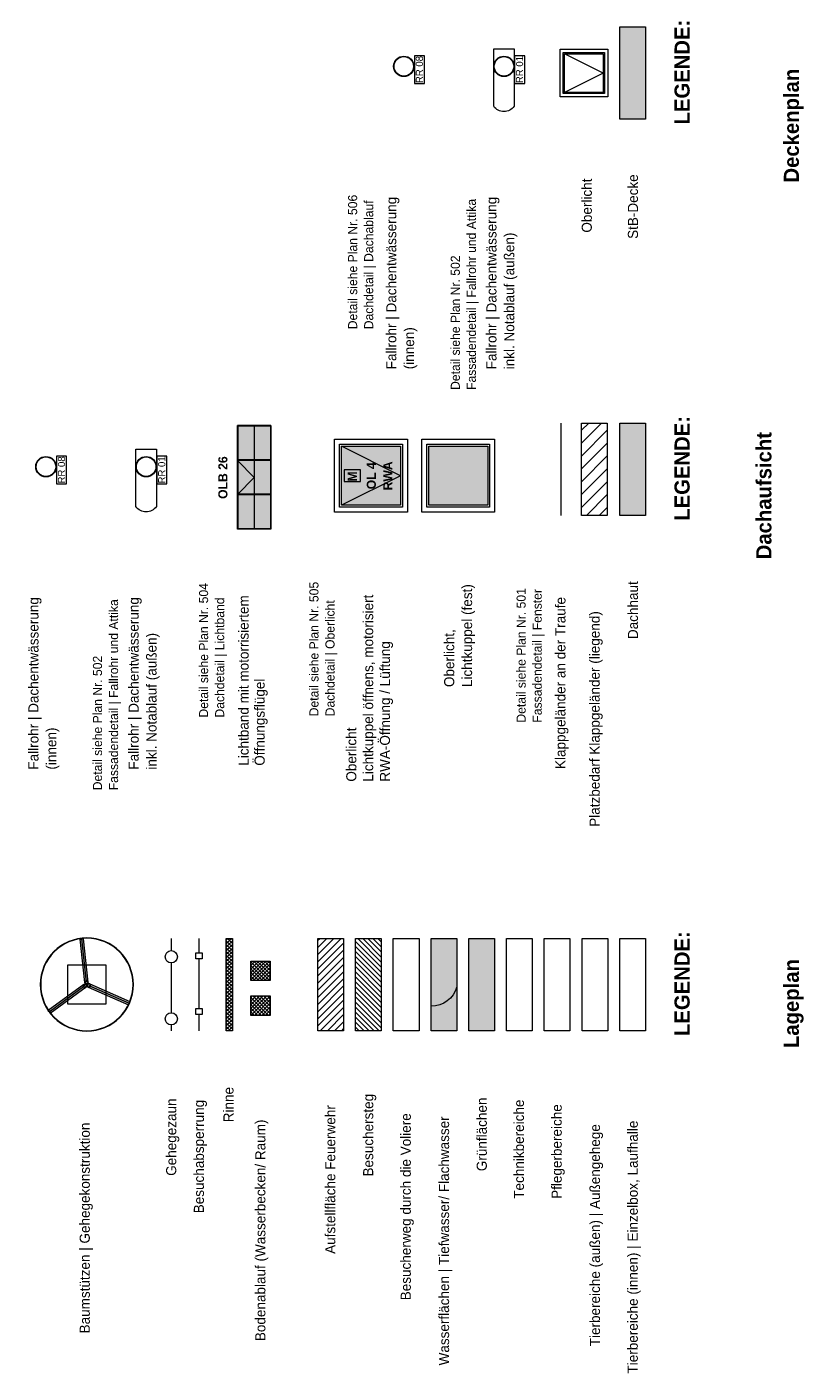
# Model space of a CAD drawing. Extents: x -22247 to 417655, y -187892 to 17509.
# Tile 57 of 62: x 417502 to 417655, y -187668 to -187402. Entities that reach past the tile are written whole.
import ezdxf
from ezdxf.lldxf.tags import DXFTag

# ---------------------------------------------------------------- set-up
doc = ezdxf.new("R2010")
doc.units = 0
doc.header["$LTSCALE"] = 50
doc.layers.get('0').update_dxf_attribs({"lineweight": 25})
doc.styles.add('ERSTELLTER_STIL_2', font='GOTHIC.TTF')
doc.styles.add('ERSTELLTER_STIL_3', font='txt')
tags = doc.linetypes.add('Achse', pattern=[0.004, 0.002, -0.001, 0, -0.001]).pattern_tags.tags
tags[10:11] = [DXFTag(74, 4), DXFTag(75, 0), DXFTag(340, '0'), DXFTag(46, 1.0), DXFTag(50, 0.0), DXFTag(44, 0.0), DXFTag(45, 0.0)]
tags[8:9] = [DXFTag(74, 4), DXFTag(75, 0), DXFTag(340, '0'), DXFTag(46, 1.0), DXFTag(50, 0.0), DXFTag(44, 0.0), DXFTag(45, 0.0)]
tags[6:7] = [DXFTag(74, 4), DXFTag(75, 0), DXFTag(340, '0'), DXFTag(46, 1.0), DXFTag(50, 0.0), DXFTag(44, 0.0), DXFTag(45, 0.0)]
tags[4:5] = [DXFTag(74, 4), DXFTag(75, 0), DXFTag(340, '0'), DXFTag(46, 1.0), DXFTag(50, 0.0), DXFTag(44, 0.0), DXFTag(45, 0.0)]
tags = doc.linetypes.add('Strichlinie', pattern=[0.004, 0.003, -0.001]).pattern_tags.tags
tags[6:7] = [DXFTag(74, 4), DXFTag(75, 0), DXFTag(340, '0'), DXFTag(46, 1.0), DXFTag(50, 0.0), DXFTag(44, 0.0), DXFTag(45, 0.0)]
tags[4:5] = [DXFTag(74, 4), DXFTag(75, 0), DXFTag(340, '0'), DXFTag(46, 1.0), DXFTag(50, 0.0), DXFTag(44, 0.0), DXFTag(45, 0.0)]
tags = doc.linetypes.add('STRICHLINIE_S4', pattern=[0.009, 0.007, -0.002]).pattern_tags.tags
tags[6:7] = [DXFTag(74, 4), DXFTag(75, 0), DXFTag(340, '0'), DXFTag(46, 1.0), DXFTag(50, 0.0), DXFTag(44, 0.0), DXFTag(45, 0.0)]
tags[4:5] = [DXFTag(74, 4), DXFTag(75, 0), DXFTag(340, '0'), DXFTag(46, 1.0), DXFTag(50, 0.0), DXFTag(44, 0.0), DXFTag(45, 0.0)]
tags = doc.linetypes.add('Strichpunktlinie', pattern=[1.340556, 0.705556, -0.352778, 0, -0.282222]).pattern_tags.tags
tags[10:11] = [DXFTag(74, 4), DXFTag(75, 0), DXFTag(340, '0'), DXFTag(46, 1.0), DXFTag(50, 0.0), DXFTag(44, 0.0), DXFTag(45, 0.0)]
tags[8:9] = [DXFTag(74, 4), DXFTag(75, 0), DXFTag(340, '0'), DXFTag(46, 1.0), DXFTag(50, 0.0), DXFTag(44, 0.0), DXFTag(45, 0.0)]
tags[6:7] = [DXFTag(74, 4), DXFTag(75, 0), DXFTag(340, '0'), DXFTag(46, 1.0), DXFTag(50, 0.0), DXFTag(44, 0.0), DXFTag(45, 0.0)]
tags[4:5] = [DXFTag(74, 4), DXFTag(75, 0), DXFTag(340, '0'), DXFTag(46, 1.0), DXFTag(50, 0.0), DXFTag(44, 0.0), DXFTag(45, 0.0)]
tags = doc.linetypes.add('Untersicht', pattern=[0.4, 0.3, -0.1]).pattern_tags.tags
tags[6:7] = [DXFTag(74, 4), DXFTag(75, 0), DXFTag(340, '0'), DXFTag(46, 1.0), DXFTag(50, 0.0), DXFTag(44, 0.0), DXFTag(45, 0.0)]
tags[4:5] = [DXFTag(74, 4), DXFTag(75, 0), DXFTag(340, '0'), DXFTag(46, 1.0), DXFTag(50, 0.0), DXFTag(44, 0.0), DXFTag(45, 0.0)]
tags = doc.linetypes.add('Wipeout_Contour', pattern=[1, 0, -1]).pattern_tags.tags
tags[6:7] = [DXFTag(74, 4), DXFTag(75, 0), DXFTag(340, '0'), DXFTag(46, 1.0), DXFTag(50, 0.0), DXFTag(44, 0.0), DXFTag(45, 0.0)]
tags[4:5] = [DXFTag(74, 4), DXFTag(75, 0), DXFTag(340, '0'), DXFTag(46, 1.0), DXFTag(50, 0.0), DXFTag(44, 0.0), DXFTag(45, 0.0)]
tags = doc.linetypes.add('Öffnungslinie Tür Fenster', pattern=[0.46, 0.3, -0.16]).pattern_tags.tags
tags[6:7] = [DXFTag(74, 4), DXFTag(75, 0), DXFTag(340, '0'), DXFTag(46, 1.0), DXFTag(50, 0.0), DXFTag(44, 0.0), DXFTag(45, 0.0)]
tags[4:5] = [DXFTag(74, 4), DXFTag(75, 0), DXFTag(340, '0'), DXFTag(46, 1.0), DXFTag(50, 0.0), DXFTag(44, 0.0), DXFTag(45, 0.0)]
pattern_1 = [(45, (417625.50514, -187307.3617), (-0.3535534, 0.3535534), []), (135, (417625.50514, -187307.3617), (0.3535534, 0.3535534), [])]

# ---------------------------------------------------------------- blocks, each defined once
blk = doc.blocks.new('Verdeckungsfläche_A06WQNZX1A', base_point=(417527.33, -187492.39))
at = {"color": 154, "linetype": 'Wipeout_Contour', "lineweight": 18, "ltscale": 0.432468, "true_color": 0x0051a8}
for p, q in [((417527.33, -187486.92), (417527.33, -187492.39)), ((417529.32, -187486.92), (417527.33, -187486.92)), ((417529.32, -187492.39), (417529.32, -187486.92)), ((417527.33, -187492.39), (417529.32, -187492.39))]:
    blk.add_line(p, q, dxfattribs=at)
blk = doc.blocks.new('Verdeckungsfläche_A06WQNZZ1A', base_point=(417507.49, -187492.39))
at = {"color": 154, "linetype": 'Wipeout_Contour', "lineweight": 18, "ltscale": 0.432451, "true_color": 0x0051a8}
for p, q in [((417507.49, -187486.92), (417507.49, -187492.39)), ((417509.48, -187486.92), (417507.49, -187486.92)), ((417509.48, -187492.39), (417509.48, -187486.92)), ((417507.49, -187492.39), (417509.48, -187492.39))]:
    blk.add_line(p, q, dxfattribs=at)
blk = doc.blocks.new('Verdeckungsfläche_A06WQO001A', base_point=(417598.18, -187413.14))
at = {"color": 154, "linetype": 'Wipeout_Contour', "lineweight": 18, "ltscale": 0.432498, "true_color": 0x0051a8}
for p, q in [((417598.18, -187407.68), (417598.18, -187413.14)), ((417600.17, -187407.68), (417598.18, -187407.68)), ((417600.17, -187413.14), (417600.17, -187407.68)), ((417598.18, -187413.14), (417600.17, -187413.14))]:
    blk.add_line(p, q, dxfattribs=at)
blk = doc.blocks.new('Verdeckungsfläche_A06WQO011A', base_point=(417578.34, -187413.14))
at = {"color": 154, "linetype": 'Wipeout_Contour', "lineweight": 18, "ltscale": 0.432481, "true_color": 0x0051a8}
for p, q in [((417578.34, -187407.68), (417578.34, -187413.14)), ((417580.33, -187407.68), (417578.34, -187407.68)), ((417580.33, -187413.14), (417580.33, -187407.68)), ((417578.34, -187413.14), (417580.33, -187413.14))]:
    blk.add_line(p, q, dxfattribs=at)

msp = doc.modelspace()

# ---------------------------------------------------------------- hatches: boundary and pattern name
at = {"linetype": 'Continuous', "lineweight": 0, "ltscale": 3.71293e-05, "true_color": 0x292929}
msp.add_hatch(color=250, dxfattribs=at).paths.add_polyline_path([(417624.08, -187401.97), (417624.08, -187420.24), (417618.99, -187420.24), (417618.99, -187401.97)])
at = {"linetype": 'Continuous', "lineweight": 18, "ltscale": 0.000188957, "true_color": 0x0051a8}
h = msp.add_hatch(color=154, dxfattribs=at)
h.paths.add_polyline_path([(417576.23, -187407.75, 1), (417576.23, -187411.8, 1)])
h.paths.add_polyline_path([(417576.23, -187407.85, -1), (417576.23, -187411.7, -1)], flags=0)
h = msp.add_hatch(color=154, dxfattribs=at)
h.paths.add_polyline_path([(417596.07, -187407.75, 1), (417596.07, -187411.8, 1)])
h.paths.add_polyline_path([(417596.07, -187407.85, -1), (417596.07, -187411.7, -1)], flags=0)
at = {"linetype": 'Continuous', "lineweight": 18, "ltscale": 9.44784e-07, "true_color": 0x7381a8}
for points in [[(417546.6, -187501.4), (417546.6, -187480.87), (417543.29, -187480.87), (417543.29, -187501.4)], [(417546.6, -187501.4), (417546.6, -187480.87), (417549.91, -187480.87), (417549.91, -187501.4)]]:
    msp.add_hatch(color=163, dxfattribs=at).paths.add_polyline_path(points)
at = {"linetype": 'Continuous', "lineweight": 18, "ltscale": 0.000188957, "true_color": 0xffa8a8}
h = msp.add_hatch(dxfattribs=at)
h.set_pattern_fill('MW_Ziegel_000a', color=21, scale=1000, style=0, pattern_type=2)
h.set_pattern_definition([(45, (417625.5051, -187307.3617), (-1.272792, 1.272792), [])])
h.paths.add_polyline_path([(417616.53, -187480.4), (417616.53, -187498.67), (417611.43, -187498.67), (417611.43, -187480.4)])
at = {"linetype": 'Continuous', "lineweight": 0, "ltscale": 3.71293e-05, "true_color": 0x2f2f2f}
msp.add_hatch(color=250, dxfattribs=at).paths.add_polyline_path([(417624.08, -187480.4), (417624.08, -187498.67), (417618.99, -187498.67), (417618.99, -187480.4)])
at = {"linetype": 'Continuous', "lineweight": 18, "ltscale": 0.000188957, "true_color": 0x0051a8}
h = msp.add_hatch(color=154, dxfattribs=at)
h.paths.add_polyline_path([(417505.38, -187486.99, 1), (417505.38, -187491.04, 1)])
h.paths.add_polyline_path([(417505.38, -187487.09, -1), (417505.38, -187490.94, -1)], flags=0)
h = msp.add_hatch(color=154, dxfattribs=at)
h.paths.add_polyline_path([(417525.22, -187486.99, 1), (417525.22, -187491.04, 1)])
h.paths.add_polyline_path([(417525.22, -187487.09, -1), (417525.22, -187490.94, -1)], flags=0)
at = {"linetype": 'Continuous', "lineweight": 18, "ltscale": 0.000188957, "true_color": 0x7381a8}
for points in [[(417575.58, -187484.95), (417563.89, -187484.95), (417563.89, -187496.64), (417575.58, -187496.64)], [(417592.86, -187484.95), (417581.16, -187484.95), (417581.16, -187496.64), (417592.86, -187496.64)]]:
    msp.add_hatch(color=163, dxfattribs=at).paths.add_polyline_path(points)
at = {"linetype": 'Continuous', "lineweight": 0, "ltscale": 3.71293e-05, "true_color": 0x1f1f1f}
h = msp.add_hatch(color=250, dxfattribs=at)
h.paths.add_polyline_path([(417513.48, -187582.29, 1), (417513.48, -187600.72, 1)])
h.paths.add_polyline_path([(417513.48, -187600.65, -1), (417513.48, -187582.36, -1)], flags=0)
at = {"linetype": 'Continuous', "lineweight": 0, "ltscale": 3.71293e-05, "true_color": 0x0f0f0f}
for points in [[(417512.33, -187582.48), (417512.17, -187582.52), (417512.2, -187582.52), (417512.35, -187582.48), (417512.65, -187582.44), (417512.81, -187582.45), (417512.84, -187582.45), (417512.67, -187582.44)], [(417512.84, -187582.45), (417512.81, -187582.45), (417512.66, -187582.49), (417512.36, -187582.52), (417512.2, -187582.52), (417512.17, -187582.52), (417512.34, -187582.53), (417512.68, -187582.49)], [(417512.17, -187582.52), (417513.09, -187591.08), (417513.29, -187591.36), (417512.34, -187582.53)], [(417512.35, -187582.48), (417512.2, -187582.52), (417512.36, -187582.52)], [(417512.34, -187582.53), (417513.29, -187591.36), (417513.63, -187591.32), (417512.68, -187582.49)], [(417512.66, -187582.49), (417512.65, -187582.44), (417512.35, -187582.48), (417512.36, -187582.52)], [(417512.81, -187582.45), (417512.65, -187582.44), (417512.66, -187582.49)], [(417512.68, -187582.49), (417513.63, -187591.32), (417513.77, -187591.01), (417512.84, -187582.45)], [(417505.93, -187596.82), (417513.25, -187591.47), (417512.91, -187591.5), (417505.84, -187596.67)], [(417506.13, -187597.09), (417513.45, -187591.74), (417513.25, -187591.47), (417505.93, -187596.82)], [(417506.24, -187597.22), (417513.31, -187592.05), (417513.45, -187591.74), (417506.13, -187597.09)], [(417521.92, -187595.05), (417513.7, -187591.42), (417513.57, -187591.73), (417521.79, -187595.36)], [(417521.79, -187595.36), (417513.57, -187591.73), (417513.77, -187592.01), (417521.7, -187595.51)], [(417521.98, -187594.89), (417514.04, -187591.38), (417513.7, -187591.42), (417521.92, -187595.05)]]:
    msp.add_hatch(color=250, dxfattribs=at).paths.add_polyline_path(points)
at = {"linetype": 'Continuous', "lineweight": 18, "ltscale": 0.000188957, "true_color": 0xe6c299}
h = msp.add_hatch(dxfattribs=at)
h.set_pattern_fill('Gußasphalt_000a', color=31, scale=1000, style=0, pattern_type=2)
h.set_pattern_definition(pattern_1)
h.paths.add_polyline_path([(417542.33, -187600.65), (417542.33, -187582.38), (417541.07, -187582.38), (417541.07, -187600.65)])
at = {"linetype": 'Continuous', "lineweight": 18, "ltscale": 0.000188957, "true_color": 0x00a800}
h = msp.add_hatch(dxfattribs=at)
h.set_pattern_fill('Hochlochziegel_000a', color=94, scale=1000, style=0, pattern_type=2)
h.set_pattern_definition([(45, (417561.7612, -187591.5119), (-0.70711, 0.70711), [])])
h.paths.add_polyline_path([(417564.31, -187582.38), (417564.31, -187600.65), (417559.22, -187600.65), (417559.22, -187582.38)])
at = {"linetype": 'Continuous', "lineweight": 18, "ltscale": 0.000188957, "true_color": 0xe6d499}
h = msp.add_hatch(dxfattribs=at)
h.set_pattern_fill('Holz_Schalung_stehend_10_17', color=41, scale=1000, style=0, pattern_type=2)
h.set_pattern_definition([(135, (417569.23314, -187591.5119), (-1, 1e-16), [])])
h.paths.add_polyline_path([(417571.78, -187582.38), (417571.78, -187600.65), (417566.69, -187600.65), (417566.69, -187582.38)])
at = {"linetype": 'Continuous', "lineweight": 0, "ltscale": 1.85647e-07, "true_color": 0x253737}
msp.add_hatch(color=250, dxfattribs=at).paths.add_polyline_path([(417586.72, -187582.38), (417586.72, -187591.96, -0.349802), (417581.63, -187595.78), (417581.63, -187582.38)])
at = {"linetype": 'Continuous', "lineweight": 0, "ltscale": 3.71293e-05, "true_color": 0x1c2a2a}
msp.add_hatch(color=250, dxfattribs=at).paths.add_polyline_path([(417586.72, -187582.38), (417586.72, -187600.65), (417581.63, -187600.65), (417581.63, -187582.38)])
at = {"linetype": 'Continuous', "lineweight": 0, "ltscale": 3.71293e-05, "true_color": 0x39432d}
msp.add_hatch(color=79, dxfattribs=at).paths.add_polyline_path([(417594.2, -187582.38), (417594.2, -187600.65), (417589.1, -187600.65), (417589.1, -187582.38)])
at = {"linetype": 'Continuous', "lineweight": 18, "ltscale": 0.000188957, "true_color": 0x0089cd}
h = msp.add_hatch(dxfattribs=at)
h.set_pattern_fill('Gußasphalt_000a', color=142, scale=1000, style=0, pattern_type=2)
h.set_pattern_definition(pattern_1)
h.paths.add_polyline_path([(417549.8, -187590.72), (417549.8, -187586.87), (417545.94, -187586.87), (417545.94, -187590.72)])
at = {"linetype": 'Continuous', "lineweight": 18, "ltscale": 0.000188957, "true_color": 0xcd8900}
h = msp.add_hatch(dxfattribs=at)
h.set_pattern_fill('Gußasphalt_000a', color=42, scale=1000, style=0, pattern_type=2)
h.set_pattern_definition(pattern_1)
h.paths.add_polyline_path([(417549.8, -187597.61), (417549.8, -187593.76), (417545.94, -187593.76), (417545.94, -187597.61)])

# ---------------------------------------------------------------- linework, layer by layer
at = {"color": 253, "linetype": 'Strichlinie', "lineweight": 18, "ltscale": 0.000188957, "true_color": 0x9f9f9f}
for p, q in [((417607.82, -187415.17), (417607.82, -187407.03)), ((417607.82, -187415.17), (417607.82, -187407.03)), ((417607.82, -187407.03), (417615.96, -187407.03)), ((417615.96, -187407.03), (417615.96, -187415.17)), ((417615.96, -187407.03), (417615.96, -187415.17)), ((417615.72, -187411.1), (417608.06, -187407.27)), ((417615.72, -187411.1), (417608.06, -187414.93)), ((417615.96, -187415.17), (417607.82, -187415.17)), ((417615.96, -187415.17), (417607.82, -187415.17))]:
    msp.add_line(p, q, dxfattribs=at)
at = {"color": 7, "linetype": 'Continuous', "lineweight": 18, "ltscale": 0.000188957}
for p, q in [((417546.6, -187480.87), (417543.29, -187480.87)), ((417543.29, -187480.87), (417543.29, -187480.98)), ((417546.6, -187480.98), (417543.29, -187480.98)), ((417543.29, -187487.67), (417543.29, -187480.98)), ((417543.34, -187480.98), (417543.34, -187487.67)), ((417549.91, -187480.87), (417546.6, -187480.87)), ((417546.6, -187480.87), (417546.6, -187480.98)), ((417546.6, -187480.98), (417546.6, -187487.67)), ((417549.91, -187480.98), (417546.6, -187480.98)), ((417549.86, -187480.98), (417549.86, -187487.67)), ((417549.91, -187480.87), (417549.91, -187480.98)), ((417549.91, -187480.98), (417549.91, -187487.67)), ((417546.6, -187487.67), (417543.29, -187487.67)), ((417543.29, -187487.67), (417543.29, -187487.79)), ((417546.6, -187487.79), (417543.29, -187487.79)), ((417543.29, -187494.48), (417543.29, -187487.79)), ((417543.34, -187487.79), (417543.34, -187494.48)), ((417549.91, -187487.67), (417546.6, -187487.67)), ((417546.6, -187487.67), (417546.6, -187487.79)), ((417546.6, -187487.79), (417546.6, -187494.48)), ((417549.91, -187487.79), (417546.6, -187487.79)), ((417549.86, -187487.79), (417549.86, -187494.48)), ((417549.91, -187487.67), (417549.91, -187487.79)), ((417549.91, -187487.79), (417549.91, -187494.48)), ((417546.6, -187494.48), (417543.29, -187494.48)), ((417543.29, -187494.48), (417543.29, -187494.6)), ((417546.6, -187494.6), (417543.29, -187494.6)), ((417543.29, -187501.29), (417543.29, -187494.6)), ((417543.34, -187494.6), (417543.34, -187501.29)), ((417549.91, -187494.48), (417546.6, -187494.48)), ((417546.6, -187494.48), (417546.6, -187494.6)), ((417546.6, -187494.6), (417546.6, -187501.29)), ((417549.91, -187494.6), (417546.6, -187494.6)), ((417549.86, -187494.6), (417549.86, -187501.29)), ((417549.91, -187494.48), (417549.91, -187494.6)), ((417549.91, -187494.6), (417549.91, -187501.29)), ((417546.6, -187501.29), (417543.29, -187501.29)), ((417543.29, -187501.29), (417543.29, -187501.4)), ((417546.6, -187501.4), (417543.29, -187501.4)), ((417549.91, -187501.29), (417546.6, -187501.29)), ((417546.6, -187501.29), (417546.6, -187501.4)), ((417549.91, -187501.4), (417546.6, -187501.4)), ((417549.91, -187501.29), (417549.91, -187501.4))]:
    msp.add_line(p, q, dxfattribs=at)
at = {"color": 7, "linetype": 'STRICHLINIE_S4', "lineweight": 18, "ltscale": 0.000188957}
msp.add_line((417607.33, -187480.4), (417607.33, -187498.67), dxfattribs=at)
at = {"color": 7, "linetype": 'Continuous', "lineweight": 13, "ltscale": 3.71293e-05}
for p, q in [((417563.52, -187497.01), (417563.52, -187484.57)), ((417563.52, -187484.57), (417575.96, -187484.57)), ((417575.96, -187484.57), (417575.96, -187497.01)), ((417580.79, -187497.01), (417580.79, -187484.57)), ((417580.79, -187484.57), (417593.23, -187484.57)), ((417593.23, -187484.57), (417593.23, -187497.01)), ((417575.96, -187497.01), (417563.52, -187497.01)), ((417593.23, -187497.01), (417580.79, -187497.01)), ((417530.2, -187582.38), (417530.2, -187584.8)), ((417530.2, -187587.23), (417530.2, -187597.08)), ((417530.2, -187599.5), (417530.2, -187600.65))]:
    msp.add_line(p, q, dxfattribs=at)
at = {"color": 7, "linetype": 'Achse', "lineweight": 13, "ltscale": 3.71293e-05}
for p, q in [((417563.52, -187497.01), (417563.52, -187484.57)), ((417563.52, -187484.57), (417575.96, -187484.57)), ((417575.58, -187490.79), (417563.89, -187484.95)), ((417575.96, -187484.57), (417575.96, -187497.01)), ((417580.79, -187497.01), (417580.79, -187484.57)), ((417580.79, -187484.57), (417593.23, -187484.57)), ((417593.23, -187484.57), (417593.23, -187497.01)), ((417575.58, -187490.79), (417563.89, -187496.64)), ((417575.96, -187497.01), (417563.52, -187497.01)), ((417593.23, -187497.01), (417580.79, -187497.01))]:
    msp.add_line(p, q, dxfattribs=at)
at = {"color": 253, "linetype": 'Continuous', "lineweight": 18, "ltscale": 0.000188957, "true_color": 0x9f9f9f}
for p, q in [((417512.33, -187582.48), (417512.17, -187582.52)), ((417512.17, -187582.52), (417512.2, -187582.52)), ((417513.09, -187591.08), (417512.17, -187582.52)), ((417512.17, -187582.52), (417512.34, -187582.53)), ((417512.35, -187582.48), (417512.2, -187582.52)), ((417512.36, -187582.52), (417512.2, -187582.52)), ((417512.67, -187582.44), (417512.33, -187582.48)), ((417512.68, -187582.49), (417512.34, -187582.53)), ((417512.65, -187582.44), (417512.35, -187582.48)), ((417512.66, -187582.49), (417512.36, -187582.52)), ((417512.65, -187582.44), (417512.81, -187582.45)), ((417512.81, -187582.45), (417512.66, -187582.49)), ((417512.67, -187582.44), (417512.84, -187582.45)), ((417512.68, -187582.49), (417512.84, -187582.45)), ((417512.81, -187582.45), (417512.84, -187582.45)), ((417513.77, -187591.01), (417512.84, -187582.45)), ((417513.77, -187591.01), (417513.63, -187591.32)), ((417512.91, -187591.5), (417505.84, -187596.67)), ((417513.31, -187592.05), (417506.24, -187597.22)), ((417512.91, -187591.5), (417513.25, -187591.47)), ((417513.29, -187591.36), (417513.09, -187591.08)), ((417513.25, -187591.47), (417513.45, -187591.74)), ((417513.63, -187591.32), (417513.29, -187591.36)), ((417513.45, -187591.74), (417513.31, -187592.05)), ((417513.57, -187591.73), (417513.7, -187591.42)), ((417513.77, -187592.01), (417513.57, -187591.73)), ((417513.7, -187591.42), (417514.04, -187591.38)), ((417513.77, -187592.01), (417521.7, -187595.51)), ((417514.04, -187591.38), (417521.98, -187594.89)), ((417521.79, -187595.36), (417521.7, -187595.51)), ((417521.79, -187595.36), (417521.92, -187595.05)), ((417521.92, -187595.05), (417521.98, -187594.89)), ((417505.93, -187596.82), (417505.84, -187596.67)), ((417505.93, -187596.82), (417506.13, -187597.09)), ((417506.13, -187597.09), (417506.24, -187597.22))]:
    msp.add_line(p, q, dxfattribs=at)
at = {"color": 253, "linetype": 'Strichpunktlinie', "lineweight": 18, "ltscale": 9.44784e-07, "true_color": 0x9f9f9f}
for p, q in [((417513.43, -187591.05), (417512.5, -187582.48)), ((417513.11, -187591.78), (417506.04, -187596.95)), ((417513.9, -187591.69), (417521.84, -187595.2))]:
    msp.add_line(p, q, dxfattribs=at)
at = {"color": 44, "linetype": 'Continuous', "lineweight": 18, "ltscale": 0.000188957, "true_color": 0xa87300}
for p, q in [((417535.67, -187582.38), (417535.67, -187585.24)), ((417535.67, -187586.44), (417535.67, -187596.22)), ((417535.67, -187597.43), (417535.67, -187600.65))]:
    msp.add_line(p, q, dxfattribs=at)
at = {"color": 7, "linetype": 'Continuous', "lineweight": 13, "ltscale": 3.71293e-05}
for points in [[(417624.08, -187401.97), (417624.08, -187420.24), (417618.99, -187420.24), (417618.99, -187401.97)], [(417624.08, -187480.4), (417624.08, -187498.67), (417618.99, -187498.67), (417618.99, -187480.4)], [(417576.95, -187483.58), (417576.95, -187498.01), (417562.52, -187498.01), (417562.52, -187483.58)], [(417594.22, -187483.58), (417594.22, -187498.01), (417579.8, -187498.01), (417579.8, -187483.58)], [(417575.58, -187484.95), (417575.58, -187496.64), (417563.89, -187496.64), (417563.89, -187484.95)], [(417592.86, -187484.95), (417592.86, -187496.64), (417581.16, -187496.64), (417581.16, -187484.95)], [(417564.43, -187489.65), (417564.43, -187491.94), (417567.66, -187491.94), (417567.66, -187489.65), (417564.43, -187489.65)], [(417571.78, -187582.38), (417571.78, -187600.65), (417566.69, -187600.65), (417566.69, -187582.38)], [(417579.25, -187582.38), (417579.25, -187600.65), (417574.16, -187600.65), (417574.16, -187582.38)]]:
    msp.add_lwpolyline(points, close=True, dxfattribs=at)
at = {"color": 154, "linetype": 'Untersicht', "lineweight": 18, "ltscale": 9.44784e-07, "true_color": 0x0051a8}
for points in [[(417598.09, -187406.3), (417598.09, -187417.67, -0.513908), (417594.03, -187417.67), (417594.03, -187406.3)], [(417527.24, -187485.54), (417527.24, -187496.91, -0.513908), (417523.18, -187496.91), (417523.18, -187485.54)]]:
    msp.add_lwpolyline(points, format="xyb", close=True, dxfattribs=at)
at = {"color": 253, "linetype": 'Strichlinie', "lineweight": 18, "ltscale": 0.000188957, "true_color": 0x9f9f9f}
for points in [[(417616.61, -187406.38), (417616.61, -187415.82), (417607.17, -187415.82), (417607.17, -187406.38)], [(417615.72, -187407.27), (417615.72, -187414.93), (417608.06, -187414.93), (417608.06, -187407.27)]]:
    msp.add_lwpolyline(points, close=True, dxfattribs=at)
at = {"color": 154, "linetype": 'Continuous', "lineweight": 18, "ltscale": 0.000188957, "true_color": 0x0051a8}
for points in [[(417576.23, -187407.75, -1), (417576.23, -187411.8, -1)], [(417576.23, -187407.85, -1), (417576.23, -187411.7, -1)], [(417596.07, -187407.75, -1), (417596.07, -187411.8, -1)], [(417596.07, -187407.85, -1), (417596.07, -187411.7, -1)], [(417505.38, -187486.99, -1), (417505.38, -187491.04, -1)], [(417505.38, -187487.09, -1), (417505.38, -187490.94, -1)], [(417525.22, -187486.99, -1), (417525.22, -187491.04, -1)], [(417525.22, -187487.09, -1), (417525.22, -187490.94, -1)]]:
    msp.add_lwpolyline(points, format="xyb", close=True, dxfattribs=at)
at = {"color": 7, "linetype": 'Continuous', "lineweight": 18, "ltscale": 0.000188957}
msp.add_lwpolyline([(417549.91, -187501.4), (417543.29, -187501.4), (417543.29, -187480.87), (417549.91, -187480.87)], close=True, dxfattribs=at)
at = {"color": 8, "linetype": 'Continuous', "lineweight": 18, "ltscale": 0.000188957, "true_color": 0x808080}
msp.add_lwpolyline([(417616.53, -187480.4), (417616.53, -187498.67), (417611.43, -187498.67), (417611.43, -187480.4)], close=True, dxfattribs=at)
at = {"color": 7, "linetype": 'Untersicht', "lineweight": 13, "ltscale": 1.85647e-07}
for points in [[(417546.6, -187491.13), (417543.29, -187487.79)], [(417543.29, -187494.49), (417546.6, -187491.13)]]:
    msp.add_lwpolyline(points, dxfattribs=at)
at = {"color": 8, "linetype": 'Continuous', "lineweight": 18, "ltscale": 0.000188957, "true_color": 0x808080}
for points in [[(417513.48, -187582.29, 1), (417513.48, -187600.72, 1)], [(417513.48, -187582.36, 1), (417513.48, -187600.65, 1)]]:
    msp.add_lwpolyline(points, format="xyb", close=True, dxfattribs=at)
at = {"color": 31, "linetype": 'Continuous', "lineweight": 18, "ltscale": 0.000188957, "true_color": 0xe6c299}
msp.add_lwpolyline([(417542.33, -187600.65), (417541.07, -187600.65), (417541.07, -187582.38), (417542.33, -187582.38)], close=True, dxfattribs=at)
at = {"color": 251, "linetype": 'Continuous', "lineweight": 18, "ltscale": 0.000188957, "true_color": 0x5f5f5f}
for points in [[(417564.31, -187582.38), (417564.31, -187600.65), (417559.22, -187600.65), (417559.22, -187582.38)], [(417586.72, -187582.38), (417586.72, -187600.65), (417581.63, -187600.65), (417581.63, -187582.38)], [(417594.2, -187582.38), (417594.2, -187600.65), (417589.1, -187600.65), (417589.1, -187582.38)], [(417601.67, -187582.38), (417601.67, -187600.65), (417596.58, -187600.65), (417596.58, -187582.38)], [(417609.14, -187582.38), (417609.14, -187600.65), (417604.05, -187600.65), (417604.05, -187582.38)], [(417616.61, -187582.38), (417616.61, -187600.65), (417611.52, -187600.65), (417611.52, -187582.38)], [(417624.08, -187582.38), (417624.08, -187600.65), (417618.99, -187600.65), (417618.99, -187582.38)]]:
    msp.add_lwpolyline(points, close=True, dxfattribs=at)
at = {"color": 251, "linetype": 'Öffnungslinie Tür Fenster', "lineweight": 18, "ltscale": 9.44784e-07, "true_color": 0x5f5f5f}
msp.add_lwpolyline([(417586.72, -187582.38), (417586.72, -187591.96, -0.349802), (417581.63, -187595.78), (417581.63, -187582.38)], format="xyb", close=True, dxfattribs=at)
at = {"color": 44, "linetype": 'Continuous', "lineweight": 18, "ltscale": 0.000188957, "true_color": 0xa87300}
for points in [[(417536.28, -187585.24), (417536.28, -187586.44), (417535.07, -187586.44), (417535.07, -187585.24)], [(417536.28, -187596.22), (417536.28, -187597.43), (417535.07, -187597.43), (417535.07, -187596.22)]]:
    msp.add_lwpolyline(points, close=True, dxfattribs=at)
at = {"color": 9, "linetype": 'Öffnungslinie Tür Fenster', "lineweight": 13, "ltscale": 1.85647e-07, "true_color": 0xc0c0c0}
for points in [[(417517.31, -187587.66), (417509.63, -187587.67)], [(417509.63, -187587.67), (417509.65, -187595.35)], [(417517.33, -187595.34), (417517.31, -187587.66)], [(417509.65, -187595.35), (417517.33, -187595.34)]]:
    msp.add_lwpolyline(points, dxfattribs=at)
at = {"color": 142, "linetype": 'Continuous', "lineweight": 18, "ltscale": 0.000188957, "true_color": 0x0089cd}
msp.add_lwpolyline([(417549.8, -187590.72), (417545.94, -187590.72), (417545.94, -187586.87), (417549.8, -187586.87)], close=True, dxfattribs=at)
at = {"color": 42, "linetype": 'Continuous', "lineweight": 18, "ltscale": 0.000188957, "true_color": 0xcd8900}
msp.add_lwpolyline([(417549.8, -187597.61), (417545.94, -187597.61), (417545.94, -187593.76), (417549.8, -187593.76)], close=True, dxfattribs=at)
at = {"color": 7, "linetype": 'Continuous', "lineweight": 13, "ltscale": 3.71293e-05}
for centre in [(417530.2, -187586.01), (417530.2, -187598.29)]:
    msp.add_circle(centre, 1.21, dxfattribs=at)
for centre, radius, start, end in [((417513.43, -187591.05), 0.341, 75.969, 255.969), ((417513.43, -187591.05), 0.318, 75.969, 255.969), ((417513.43, -187591.05), 0.341, 255.969, 75.969), ((417513.43, -187591.05), 0.318, 255.969, 75.969), ((417513.11, -187591.78), 0.341, 75.969, 255.969), ((417513.11, -187591.78), 0.318, 75.969, 255.969), ((417513.11, -187591.78), 0.341, 255.969, 75.969), ((417513.11, -187591.78), 0.318, 255.969, 75.969), ((417513.9, -187591.69), 0.341, 75.969, 255.969), ((417513.9, -187591.69), 0.318, 75.969, 255.969), ((417513.9, -187591.69), 0.341, 255.969, 75.969), ((417513.9, -187591.69), 0.318, 255.969, 75.969)]:
    msp.add_arc(centre, radius, start, end, dxfattribs=at)

# ---------------------------------------------------------------- block references
at = {"color": 154, "linetype": 'Wipeout_Contour', "lineweight": 18, "ltscale": 0.432481, "true_color": 0x0051a8}
msp.add_blockref('Verdeckungsfläche_A06WQO011A', (417578.34, -187413.14), dxfattribs=at)
at = {"color": 154, "linetype": 'Wipeout_Contour', "lineweight": 18, "ltscale": 0.432498, "true_color": 0x0051a8}
msp.add_blockref('Verdeckungsfläche_A06WQO001A', (417598.18, -187413.14), dxfattribs=at)
at = {"color": 154, "linetype": 'Wipeout_Contour', "lineweight": 18, "ltscale": 0.432451, "true_color": 0x0051a8}
msp.add_blockref('Verdeckungsfläche_A06WQNZZ1A', (417507.49, -187492.39), dxfattribs=at)
at = {"color": 154, "linetype": 'Wipeout_Contour', "lineweight": 18, "ltscale": 0.432468, "true_color": 0x0051a8}
msp.add_blockref('Verdeckungsfläche_A06WQNZX1A', (417527.33, -187492.39), dxfattribs=at)

# ---------------------------------------------------------------- texts
at = {"color": 7, "linetype": 'Continuous', "lineweight": 13, "ltscale": 3.71293e-05, "rotation": 90}
for s, insert, char_height, attachment_point, style in [('\\A1;{\\fCentury Gothic|b1|i0|c0|p0;\\W1;LEGENDE:}', (417629.83, -187421.28), 3, 1, 'ERSTELLTER_STIL_3'), ('\\A1;{\\fCentury Gothic|b1|i0|c0|p0;\\W1;Deckenplan}', (417651.47, -187432.77), 3, 1, 'ERSTELLTER_STIL_3'), ('\\A1;{\\fCentury Gothic|b0|i0|c0|p0;\\W1;Oberlicht}', (417611.46, -187442.68), 2, 1, 'ERSTELLTER_STIL_2'), ('\\A1;{\\fCentury Gothic|b0|i0|c0|p0;\\W1;StB-Decke}', (417620.6, -187443.92), 2, 1, 'ERSTELLTER_STIL_2'), ('\\A1;{\\fCentury Gothic|b1|i0|c0|p0;\\W1;LEGENDE:}', (417629.83, -187499.71), 3, 1, 'ERSTELLTER_STIL_3'), ('\\A1;{\\fCentury Gothic|b1|i0|c0|p0;\\W1;Dachaufsicht\\P\\fCentury Gothic|b1|i0|c0|p0;\\W1;}', (417646.02, -187507.34), 3, 1, 'ERSTELLTER_STIL_3'), ('\\A1;{\\fCentury Gothic|b1|i0|c0|p0;\\W1;OLB 26}', (417539.51, -187491.17), 1.8, 2, 'ERSTELLTER_STIL_3'), ('\\A1;{\\fCentury Gothic|b1|i0|c0|p0;\\W1;OL 4}', (417568.9, -187493.49), 1.8, 1, 'ERSTELLTER_STIL_3'), ('\\A1;{\\fCentury Gothic|b1|i0|c0|p0;\\W1;RWA}', (417572.17, -187493.7), 1.8, 1, 'ERSTELLTER_STIL_3'), ('\\A1;{\\fCentury Gothic|b1|i0|c0|p0;\\W1;M}', (417565.14, -187491.94), 1.8, 1, 'ERSTELLTER_STIL_3'), ('\\A1;{\\fCentury Gothic|b0|i0|c0|p0;\\W1;Dachhaut}', (417620.6, -187523.13), 2, 1, 'ERSTELLTER_STIL_2'), ('\\A1;{\\fCentury Gothic|b0|i0|c0|p0;\\W1;Klappgeländer an der T\\fCentury Gothic|b0|i0|c0|p0;\\W1;raufe}', (417606.24, -187548.85), 2, 1, 'ERSTELLTER_STIL_2'), ('\\A1;{\\fCentury Gothic|b0|i0|c0|p0;\\W1;Platzbedarf Klappgeländer (liegend) }', (417613.02, -187560.28), 2, 1, 'ERSTELLTER_STIL_2'), ('\\A1;{\\fCentury Gothic|b1|i0|c0|p0;\\W1;LEGENDE:}', (417629.83, -187601.69), 3, 1, 'ERSTELLTER_STIL_3'), ('\\A1;{\\fCentury Gothic|b1|i0|c0|p0;\\W1;Lageplan}', (417651.47, -187604.08), 3, 1, 'ERSTELLTER_STIL_3'), ('\\A1;{\\fCentury Gothic|b0|i0|c0|p0;\\W1;Rinne}', (417541.53, -187618.77), 2, 4, 'ERSTELLTER_STIL_2'), ('\\A1;{\\fCentury Gothic|b0|i0|c0|p0;\\W1;Besuchersteg}', (417568.18, -187629.5), 2, 1, 'ERSTELLTER_STIL_2'), ('\\A1;{\\fCentury Gothic|b0|i0|c0|p0;\\W1;Gehegezaun}', (417530.48, -187629.37), 2, 4, 'ERSTELLTER_STIL_2'), ('\\A1;{\\fCentury Gothic|b0|i0|c0|p0;\\W1;Besuchabsperrung}', (417535.96, -187636.78), 2, 4, 'ERSTELLTER_STIL_2'), ('\\A1;{\\fCentury Gothic|b0|i0|c0|p0;\\W1;Aufstellfläche Feuerwehr}', (417560.67, -187644.82), 2, 1, 'ERSTELLTER_STIL_2'), ('\\A1;{\\fCentury Gothic|b0|i0|c0|p0;\\W1;Besucherweg durch die Voliere}', (417575.62, -187654), 2, 1, 'ERSTELLTER_STIL_2'), ('\\A1;{\\fCentury Gothic|b0|i0|c0|p0;\\W1;Grünflächen}', (417590.67, -187628.45), 2, 1, 'ERSTELLTER_STIL_2'), ('\\A1;{\\fCentury Gothic|b0|i0|c0|p0;\\W1;Technikbereiche}', (417598.03, -187633.9), 2, 1, 'ERSTELLTER_STIL_2'), ('\\A1;{\\fCentury Gothic|b0|i0|c0|p0;\\W1;Pflegerbereiche }', (417605.5, -187633.93), 2, 1, 'ERSTELLTER_STIL_2'), ('\\A1;{\\fCentury Gothic|b0|i0|c0|p0;\\W1;Baumstützen\\fCentury Gothic|b0|i0|c0|p0;\\W1; | Gehegekonstruktion }', (417513.37, -187660.56), 2, 4, 'ERSTELLTER_STIL_2'), ('\\A1;{\\fCentury Gothic|b0|i0|c0|p0;\\W1;Bodenablauf (Wasserbecken/ Raum)}', (417548.13, -187662.09), 2, 4, 'ERSTELLTER_STIL_2'), ('\\A1;{\\fCentury Gothic|b0|i0|c0|p0;\\W1;Wasserflächen | Tiefwasser\\fCentury Gothic|b0|i0|c0|p0;\\W1;/\\fCentury Gothic|b0|i0|c0|p0;\\W1; Flachwasser}', (417583.2, -187666.89), 2, 1, 'ERSTELLTER_STIL_2'), ('\\A1;{\\fCentury Gothic|b0|i0|c0|p0;\\W1;Tierbereiche (\\fCentury Gothic|b0|i0|c0|p0;\\W1;außen\\fCentury Gothic|b0|i0|c0|p0;\\W1;) | \\fCentury Gothic|b0|i0|c0|p0;\\W1;Außengehege}', (417613.08, -187663.1), 2, 1, 'ERSTELLTER_STIL_2'), ('\\A1;{\\fCentury Gothic|b0|i0|c0|p0;\\W1;Tierbereiche\\fCentury Gothic|b0|i0|c0|p0;\\W1; (innen)\\fCentury Gothic|b0|i0|c0|p0;\\W1; | Einzelbox, Laufhalle}', (417620.56, -187668.5), 2, 1, 'ERSTELLTER_STIL_2')]:
    msp.add_mtext(s, dxfattribs=dict(at, insert=insert, char_height=char_height, attachment_point=attachment_point, style=style))
at = {"color": 154, "linetype": 'Continuous', "lineweight": 18, "ltscale": 0.000188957, "true_color": 0x0051a8, "char_height": 1.4191, "attachment_point": 2, "rotation": 90, "style": 'ERSTELLTER_STIL_2'}
for s, insert in [('\\A1;{\\fCentury Gothic|b0|i0|c0|p0;\\W1;RR 0\\fCentury Gothic|b0|i0|c0|p0;\\W1;8}', (417578.6, -187410.41)), ('\\A1;{\\fCentury Gothic|b0|i0|c0|p0;\\W1;RR 01}', (417598.44, -187410.41)), ('\\A1;{\\fCentury Gothic|b0|i0|c0|p0;\\W1;RR 0\\fCentury Gothic|b0|i0|c0|p0;\\W1;8}', (417507.75, -187489.65)), ('\\A1;{\\fCentury Gothic|b0|i0|c0|p0;\\W1;RR 01}', (417527.59, -187489.65))]:
    msp.add_mtext(s, dxfattribs=dict(at, insert=insert))
at = {"color": 7, "linetype": 'Continuous', "lineweight": 13, "ltscale": 3.71293e-05, "attachment_point": 1, "rotation": 90, "style": 'ERSTELLTER_STIL_2'}
for s, insert, char_height, line_spacing_factor in [('\\A1;{\\fCentury Gothic|b0|i0|c0|p0;\\W1;Fallrohr | Dachentwässerung\\P\\fCentury Gothic|b0|i0|c0|p0;\\W1;(\\fCentury Gothic|b0|i0|c0|p0;\\W1;innen)}', (417572.75, -187469.73), 2, 1.059982), ('\\A1;{\\fCentury Gothic|b0|i0|c0|p0;\\W1;Detail siehe Plan Nr. 502\\P\\fCentury Gothic|b0|i0|c0|p0;\\W1;Fassadendetail | \\fCentury Gothic|b0|i0|c0|p0;\\W1;Fallrohr und Attika}', (417585.53, -187473.82), 1.8, 1.060048), ('\\A1;{\\fCentury Gothic|b0|i0|c0|p0;\\W1;Fallrohr | Dachentwässerung\\P\\fCentury Gothic|b0|i0|c0|p0;\\W1;inkl. Notablauf\\fCentury Gothic|b0|i0|c0|p0;\\W1; (außen)}', (417592.58, -187469.73), 2, 1.059982), ('\\A1;{\\fCentury Gothic|b0|i0|c0|p0;\\W1;Detail siehe Plan Nr. 50\\fCentury Gothic|b0|i0|c0|p0;\\W1;6\\P\\fCentury Gothic|b0|i0|c0|p0;\\W1;Dachdetail\\fCentury Gothic|b0|i0|c0|p0;\\W1; | \\fCentury Gothic|b0|i0|c0|p0;\\W1;Dachablauf}', (417565.2, -187461.81), 1.8, 1.060048), ('\\A1;{\\fCentury Gothic|b0|i0|c0|p0;\\W1;Lichtband mit motorrisiertem\\P\\fCentury Gothic|b0|i0|c0|p0;\\W1;Öffnungsflügel}', (417543.51, -187548.2), 2, 0.952704), ('\\A1;{\\fCentury Gothic|b0|i0|c0|p0;\\W1;Detail siehe Plan Nr. \\fCentury Gothic|b0|i0|c0|p0;\\W1;505\\P\\fCentury Gothic|b0|i0|c0|p0;\\W1;Dachdetail\\fCentury Gothic|b0|i0|c0|p0;\\W1; | \\fCentury Gothic|b0|i0|c0|p0;\\W1;Oberlicht}', (417557.54, -187538.42), 1.8, 1.060048), ('\\A1;{\\fCentury Gothic|b0|i0|c0|p0;\\W1;Oberlicht\\P\\fCentury Gothic|b0|i0|c0|p0;\\W1;Lichtkuppel öffnens, \\fCentury Gothic|b0|i0|c0|p0;\\W1;motorisiert\\P\\fCentury Gothic|b0|i0|c0|p0;\\W1;RWA-Öffnung\\fCentury Gothic|b0|i0|c0|p0;\\W1; / Lüftung}', (417564.84, -187551.35), 2, 0.998437), ('\\A1;{\\fCentury Gothic|b0|i0|c0|p0;\\W1;Oberlicht, \\P\\fCentury Gothic|b0|i0|c0|p0;\\W1;Lichtkuppel (fest)}', (417584.22, -187532.63), 2, 1.060237), ('\\A1;{\\fCentury Gothic|b0|i0|c0|p0;\\W1;Fallrohr | Dachentwässerung\\P\\fCentury Gothic|b0|i0|c0|p0;\\W1;(\\fCentury Gothic|b0|i0|c0|p0;\\W1;innen)}', (417501.9, -187548.97), 2, 1.059982), ('\\A1;{\\fCentury Gothic|b0|i0|c0|p0;\\W1;Detail siehe Plan Nr. 502\\P\\fCentury Gothic|b0|i0|c0|p0;\\W1;Fassadendetail | \\fCentury Gothic|b0|i0|c0|p0;\\W1;Fallrohr und Attika}', (417514.68, -187553.06), 1.8, 1.060048), ('\\A1;{\\fCentury Gothic|b0|i0|c0|p0;\\W1;Fallrohr | Dachentwässerung\\P\\fCentury Gothic|b0|i0|c0|p0;\\W1;inkl. Notablauf\\fCentury Gothic|b0|i0|c0|p0;\\W1; (außen)}', (417521.74, -187548.97), 2, 1.059982), ('\\A1;{\\fCentury Gothic|b0|i0|c0|p0;\\W1;Detail siehe Plan Nr. 50\\fCentury Gothic|b0|i0|c0|p0;\\W1;4\\P\\fCentury Gothic|b0|i0|c0|p0;\\W1;Dachdetail | \\fCentury Gothic|b0|i0|c0|p0;\\W1;Lichtband}', (417535.69, -187538.67), 1.8, 1.060048), ('\\A1;{\\fCentury Gothic|b0|i0|c0|p0;\\W1;Detail siehe Plan Nr. 501 \\P\\fCentury Gothic|b0|i0|c0|p0;\\W1;Fassadendetail | Fenster}', (417598.56, -187539.67), 1.8, 1.060048)]:
    msp.add_mtext(s, dxfattribs=dict(at, insert=insert, char_height=char_height, line_spacing_factor=line_spacing_factor))

doc.saveas('drawing.dxf')
